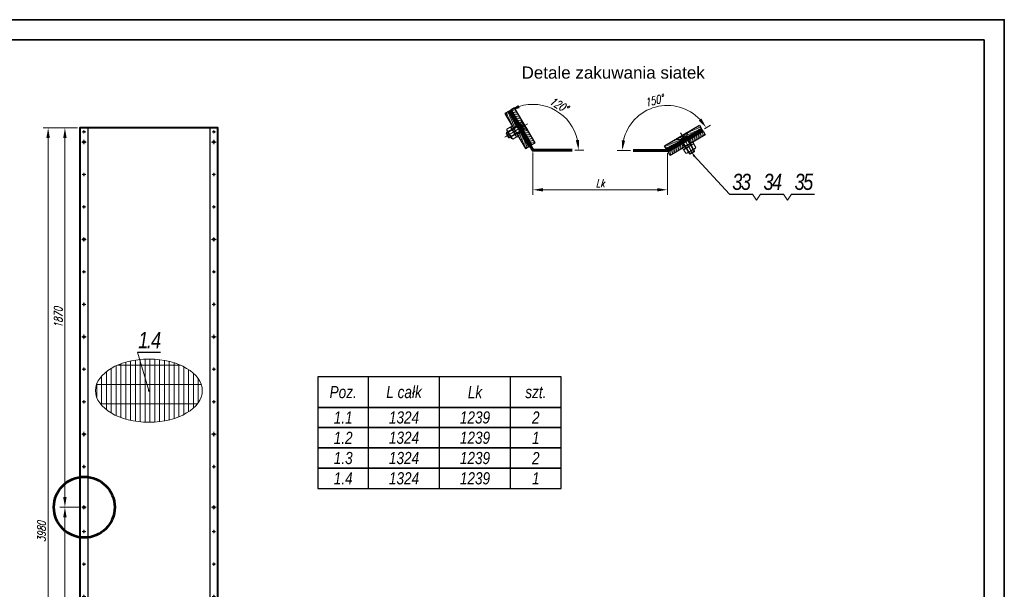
# Model space of a CAD drawing. Header units: millimetres. Extents: x -176817 to 571382, y -58489 to 156123.
# Tile 74 of 256: x -166443 to -161588, y 93975 to 96783. Entities that reach past the tile are written whole.
import ezdxf

# ---------------------------------------------------------------- set-up
doc = ezdxf.new("R2010")
doc.units = ezdxf.units.MM
doc.header["$LTSCALE"] = 0.2
for name, pattern in [('AM_ISO02W050', [7.5, 6, -1.5]), ('AM_ISO02W050x2', [3.75, 3, -0.75]), ('AM_ISO08W050', [18, 12, -1.5, 3, -1.5]), ('AM_ISO08W050x2', [9, 6, -0.75, 1.5, -0.75]), ('DASHDOT', [25.4, 12.7, -6.35, 0, -6.35]), ('HIDDEN', [9.525, 6.35, -3.175])]:
    doc.linetypes.add(name, pattern=pattern)
doc.layers.get('Defpoints').update_dxf_attribs({"lineweight": 13})
for name, color, linetype, lineweight in [('-A Siatka', 30, 'Continuous', 35), ('-AAA Cienka', 2, 'Continuous', 18), ('-AAA Kontur', 7, 'Continuous', 35), ('-AAA Opisy2', 71, 'Continuous', 18), ('-AAA Otw nowe 1', 64, 'DASHDOT', 18), ('-AAA Siatka', 20, 'Continuous', 40), ('-AAA Widok', 2, 'Continuous', 30), ('-AAA Wymiar', 1, 'Continuous', 18), ('AM_0N', 7, 'Continuous', 13), ('AM_3N', 6, 'AM_ISO02W050', 13), ('AM_4N', 3, 'Continuous', 13), ('AM_7', 4, 'AM_ISO08W050', 13), ('AM_7N', 4, 'AM_ISO08W050', 13), ('AM_8', 1, 'Continuous', 13)]:
    doc.layers.add(name, color=color, linetype=linetype, lineweight=lineweight)
doc.layers.get('-AAA Otw nowe 1').off()
doc.styles.add('Pozycja', font='ariali.ttf', dxfattribs={"width": 0.8})
doc.styles.add('Pozycja 2', font='ariali.ttf', dxfattribs={"width": 0.8})
doc.styles.get("Standard").update_dxf_attribs({"font": 'arial.ttf'})
doc.styles.add('WYMIARY', font='ROMANS.shx', dxfattribs={"width": 0.75, "oblique": 15})
doc.dimstyles.new('1 do 20', dxfattribs={"dimscale": 20, "dimtxt": 2, "dimasz": 2.5, "dimexe": 1.25, "dimexo": 0.625, "dimtad": 1, "dimdec": 1, "dimtxsty": 'WYMIARY', "dimcen": 2.5, "dimclrd": 256, "dimclre": 256, "dimclrt": 5, "dimadec": 0, "dimazin": 0, "dimtfac": 1, "dimtdec": 1, "dimtmove": 0, "dimatfit": 3, "dimfxl": 1.25, "dimlwd": -1, "dimlwe": -1, "dimarcsym": 0})
doc.dimstyles.new('1 do 5', dxfattribs={"dimscale": 5, "dimtxt": 2, "dimasz": 2.5, "dimexe": 1.25, "dimexo": 0.625, "dimtad": 1, "dimdec": 0, "dimtxsty": 'WYMIARY', "dimcen": 2.5, "dimclrd": 256, "dimclre": 256, "dimclrt": 2, "dimadec": 0, "dimazin": 0, "dimtfac": 1, "dimtdec": 0, "dimtmove": 0, "dimatfit": 3, "dimfxl": 1.25, "dimlwd": -1, "dimlwe": -1, "dimarcsym": 0})

# ---------------------------------------------------------------- blocks, each defined once
blk = doc.blocks.new('*U1058')
at = {"layer": 'AM_0N'}
for p, q in [((5.65, -1), (-5.65, -1)), ((-5.65, -1), (-5.65, -1.65)), ((5.65, -1.65), (-5.65, -1.65)), ((-5.65, -1.65), (-2.39, -4.91)), ((-3, -6.3), (-2.39, -5.69)), ((3, -6.3), (-3, -6.3)), ((-3, -20.39), (-3, -6.3)), ((2.39, -4.91), (-2.39, -4.91)), ((-2.39, -5.69), (-2.39, -4.91)), ((5.65, -1.65), (2.39, -4.91)), ((2.39, -5.69), (2.39, -4.91)), ((3, -6.3), (2.39, -5.69)), ((3, -20.39), (3, -6.3)), ((5.65, -1.65), (5.65, -1)), ((3, -20.39), (-3, -20.39)), ((-2.39, -21), (-3, -20.39)), ((-2.39, -21), (2.39, -21)), ((2.39, -21), (3, -20.39))]:
    blk.add_line(p, q, dxfattribs=at)
at = {"layer": 'AM_3N', "linetype": 'AM_ISO02W050x2'}
for p, q in [((-3.4, -1), (0, -5.36)), ((-0.71, -4.45), (-0.71, -1)), ((0.71, -4.45), (-0.71, -4.45)), ((3.4, -1), (0, -5.36)), ((0.71, -4.45), (0.71, -1))]:
    blk.add_line(p, q, dxfattribs=at)
at = {"layer": 'AM_4N'}
for p, q in [((-2.39, -5.69), (-2.39, -6.3)), ((-2.39, -6.3), (-2.39, -21)), ((2.39, -5.69), (2.39, -6.3)), ((2.39, -6.3), (2.39, -21))]:
    blk.add_line(p, q, dxfattribs=at)
at = {"layer": 'AM_7N', "linetype": 'AM_ISO08W050x2'}
blk.add_line((0, 2), (0, -24), dxfattribs=at)
blk = doc.blocks.new('*U1059')
at = {"layer": 'AM_0N'}
for p, q in [((6, -12), (-6, -12)), ((-6, -12), (-6, -13.6)), ((-6, -13.6), (6, -13.6)), ((6, -13.6), (6, -12))]:
    blk.add_line(p, q, dxfattribs=at)
at = {"layer": 'AM_7N', "linetype": 'AM_ISO08W050x2'}
blk.add_line((0, -16.6), (0, -9), dxfattribs=at)
blk = doc.blocks.new('*U1060')
at = {"layer": 'AM_0N'}
for p, q in [((-5.77, -14.36), (-4.45, -13.6)), ((-5.77, -14.36), (-5.77, -18.04)), ((-5.77, -18.04), (-4.45, -18.8)), ((4.45, -13.6), (-4.45, -13.6)), ((4.45, -18.8), (-4.45, -18.8)), ((-2.89, -14.36), (-2.89, -18.04)), ((2.89, -14.36), (2.89, -18.04)), ((5.78, -14.36), (4.45, -13.6)), ((5.78, -18.04), (4.45, -18.8)), ((5.78, -14.36), (5.78, -18.04))]:
    blk.add_line(p, q, dxfattribs=at)
for centre, radius, start, end in [((-4.33, -16.47), 2.55, 55.56153, 115.56153), ((-4.33, -15.93), 2.55, 244.43847, 304.43847), ((0, -23.46), 9.54, 72.38303, 107.61697), ((0, -8.94), 9.54, 252.38303, 287.61697), ((4.33, -16.47), 2.55, 64.43847, 124.43847), ((4.33, -15.93), 2.55, 235.56153, 295.56153)]:
    blk.add_arc(centre, radius, start, end, dxfattribs=at)
at = {"layer": 'AM_7N', "linetype": 'AM_ISO08W050x2'}
blk.add_line((0, -10.6), (0, -21.8), dxfattribs=at)
blk = doc.blocks.new('okucie')
at = {"layer": 'AM_8'}
h = blk.add_hatch(dxfattribs=at)
h.set_pattern_fill('ANSI31', color=256, scale=0.5, style=0)
h.set_pattern_definition([(45, (-21727.3335, 85443.8012), (-1.122532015, 1.122532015), [])])
h.paths.add_polyline_path([(-3.5, -5), (-3.5, -3.8), (-6.3, -1), (-20, -1), (-20, -5)])
h.paths.add_polyline_path([(20, -5), (20, -1), (6.3, -1), (3.5, -3.8), (3.5, -5)])
h = blk.add_hatch(dxfattribs=at)
h.set_pattern_fill('ANSI31', color=256, scale=0.5, angle=90, style=0)
h.set_pattern_definition([(135, (-21776.6445, 85446.8), (-1.122532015, -1.122532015), [])])
h.paths.add_polyline_path([(-3.5, -8), (-20, -8), (-20, -12), (-3.5, -12)])
h.paths.add_polyline_path([(20, -8), (3.5, -8), (3.5, -12), (6, -12), (20, -12)])
at = {"layer": '-AAA Widok'}
for p, q in [((-3.5, -3.8, 0), (3.5, -3.8, 0)), ((-3.5, -12, 0), (-3.5, -8)), ((3.5, -12, 0), (3.5, -8))]:
    blk.add_line(p, q, dxfattribs=at)
for points in [[(-20, -5), (20, -5), (20, -1), (-20, -1)], [(-20, -12), (20, -12), (20, -8), (-20, -8)]]:
    blk.add_lwpolyline(points, close=True, dxfattribs=at)
at = {"layer": '-AAA Widok', "elevation": 0}
blk.add_lwpolyline([(-20, -5), (20, -5), (20, -1), (-20, -1)], close=True, dxfattribs=at)
for points in [[(-6.3, -1), (-3.5, -3.8), (-3.5, -5)], [(6.3, -1), (3.5, -3.8), (3.5, -5)]]:
    blk.add_lwpolyline(points, dxfattribs=at)
at = {"layer": '-AAA Wymiar'}
for p, q in [((-20, -8), (-20, -5)), ((20, -8), (20, -5))]:
    blk.add_line(p, q, dxfattribs=at)
at = {"layer": 'AM_0N'}
for name in ['*U1058', '*U1059', '*U1060']:
    blk.add_blockref(name, (0, 0), dxfattribs=at)
blk = doc.blocks.new('*D169')
at = {"layer": '-AAA Wymiar', "transparency": 16777216}
blk.add_line((-163704.9, 96139.8), (-163661.8, 96139.8), dxfattribs=at)
blk.add_arc((-163912.3, 96139.8), 225.4, 12.735, 107.6674, dxfattribs=at)
for points in [[(-163977.3, 96347), (-163984.1, 96362.2), (-164026.3, 96334.2)], [(-163684.1, 96190.4), (-163700.7, 96188.5), (-163686.8, 96139.8)]]:
    blk.add_solid(points, dxfattribs=at)
at = {"layer": 'Defpoints', "color": 0, "transparency": 16777216}
for p in [(-164026.4, 96334.3, 0), (-163739.9, 96285.1), (-163912.3, 96139.8, 0), (-163912.3, 96139.8, 0), (-163717.4, 96139.8, 0)]:
    blk.add_point(p, dxfattribs=at)
at = {"layer": '-AAA Wymiar', "color": 5, "transparency": 16777216, "insert": (-163784.1, 96363.6), "char_height": 40, "attachment_point": 5, "rotation": 330.2012, "style": 'WYMIARY'}
blk.add_mtext('120°', dxfattribs=at)
blk = doc.blocks.new('*D170')
at = {"layer": '-AAA Wymiar', "transparency": 16777216}
for p, q in [((-163065.9, 96245.3), (-163036, 96262.9)), ((-163430.5, 96137.8), (-163496.4, 96137.8))]:
    blk.add_line(p, q, dxfattribs=at)
blk.add_arc((-163249.2, 96137.8), 222.2, 43.3247, 167.0776, dxfattribs=at)
for points in [[(-163080.9, 96295.2), (-163094.3, 96285.2), (-163057.6, 96250.2)], [(-163457.5, 96186.5), (-163474, 96188.4), (-163471.4, 96137.8)]]:
    blk.add_solid(points, dxfattribs=at)
at = {"layer": 'Defpoints', "color": 0, "transparency": 16777216}
for p in [(-163392.4, 96307.6), (-163076.7, 96239, 0), (-163418, 96137.8, 0), (-163249.2, 96137.8, 0), (-163249.2, 96137.8, 0)]:
    blk.add_point(p, dxfattribs=at)
at = {"layer": '-AAA Wymiar', "color": 5, "transparency": 16777216, "insert": (-163313.9, 96384.1), "char_height": 40, "attachment_point": 5, "rotation": 14.7083, "style": 'WYMIARY'}
blk.add_mtext('150°', dxfattribs=at)
blk = doc.blocks.new('*D210')
at = {"layer": '-AAA Wymiar', "transparency": 16777216}
for p, q in [((-163912.3, 96127.3), (-163912.3, 95919.3)), ((-163249.2, 96125.3), (-163249.2, 95919.3)), ((-163862.3, 95944.3), (-163299.2, 95944.3))]:
    blk.add_line(p, q, dxfattribs=at)
for points in [[(-163862.3, 95952.6), (-163862.3, 95935.9), (-163912.3, 95944.3)], [(-163299.2, 95952.6), (-163299.2, 95935.9), (-163249.2, 95944.3)]]:
    blk.add_solid(points, dxfattribs=at)
at = {"layer": 'Defpoints', "color": 0, "transparency": 16777216}
for p in [(-163912.3, 96139.8), (-163249.2, 96137.8), (-163249.2, 95944.3)]:
    blk.add_point(p, dxfattribs=at)
at = {"layer": '-AAA Wymiar', "color": 5, "transparency": 16777216, "insert": (-163580.7, 95976.8), "char_height": 40, "attachment_point": 5, "style": 'WYMIARY'}
blk.add_mtext('Lk', dxfattribs=at)
blk = doc.blocks.new('ZNAK SIATKI')
at = {"layer": 'AM_8'}
h = blk.add_hatch(dxfattribs=at)
h.set_pattern_fill('GRATE', color=256, scale=30, angle=90, style=0)
h.set_pattern_definition([(90, (54083.504, -85989.998), (-23.8125, 1e-15), []), (180, (54083.5, -85990), (-1e-14, -95.25), [])])
edge = h.paths.add_edge_path()
edge.add_ellipse((0, 0), major_axis=(-263.1, 0), ratio=0.591302, start_angle=0, end_angle=360)
at = {"layer": '-AAA Wymiar'}
blk.add_ellipse((0, 0, 0), major_axis=(-263.1, 0), ratio=0.591302, dxfattribs=at)
blk = doc.blocks.new('PŁ E-1')
at = {"layer": '-AAA Siatka'}
for p in [(20, -230), (20, -390), (20, -710), (20, -870), (20, -1190), (20, -1350), (20, -1670), (20, -1990), (20, -2150), (20, -2310), (20, -2630), (20, -2790), (20, -3110), (20, -3270), (20, -3590), (20, -3750)]:
    blk.add_point(p, dxfattribs=at)
at = {"layer": '-AAA Widok'}
blk.add_lwpolyline([(0, -3980), (40, -3980), (40, 0), (0, 0)], close=True, dxfattribs=at)
for centre, radius in [((20, -20), 3.5), ((20, -70), 5.5), ((20, -230), 3.5), ((20, -390), 3.5), ((20, -550), 5.5), ((20, -710), 3.5), ((20, -870), 3.5), ((20, -1030), 5.5), ((20, -1190), 3.5), ((20, -1350), 3.5), ((20, -1510), 5.5), ((20, -1670), 3.5), ((20, -1870, 0), 5.5), ((20, -1990), 3.5), ((20, -2150), 3.5), ((20, -2310), 3.5), ((20, -2470), 5.5), ((20, -2630), 3.5), ((20, -2790), 3.5), ((20, -2950), 5.5), ((20, -3110), 3.5), ((20, -3270), 3.5), ((20, -3430), 5.5), ((20, -3590), 3.5), ((20, -3750), 3.5), ((20, -3910), 5.5), ((20, -3960), 3.5)]:
    blk.add_circle(centre, radius, dxfattribs=at)
at = {"layer": 'AM_7', "linetype": 'AM_ISO08W050x2'}
for p, q in [((20, -20), (11.5, -20)), ((20, -20), (20, -11.5)), ((20, -20), (28.5, -20)), ((20, -20), (20, -28.5)), ((20, -70), (9, -70)), ((20, -70), (20, -59)), ((20, -70), (31, -70)), ((20, -70), (20, -81)), ((20, -230), (11.5, -230)), ((20, -230), (20, -221.5)), ((20, -230), (28.5, -230)), ((20, -230), (20, -238.5)), ((20, -390), (20, -381.5)), ((20, -390), (11.5, -390)), ((20, -390), (28.5, -390)), ((20, -390), (20, -398.5)), ((20, -550), (9, -550)), ((20, -550), (20, -539)), ((20, -550), (31, -550)), ((20, -550), (20, -561)), ((20, -710), (11.5, -710)), ((20, -710), (20, -701.5)), ((20, -710), (28.5, -710)), ((20, -710), (20, -718.5)), ((20, -870), (11.5, -870)), ((20, -870), (20, -861.5)), ((20, -870), (28.5, -870)), ((20, -870), (20, -878.5)), ((20, -1030), (20, -1019)), ((20, -1030), (9, -1030)), ((20, -1030), (31, -1030)), ((20, -1030), (20, -1041)), ((20, -1190), (11.5, -1190)), ((20, -1190), (20, -1181.5)), ((20, -1190), (28.5, -1190)), ((20, -1190), (20, -1198.5)), ((20, -1350), (11.5, -1350)), ((20, -1350), (20, -1341.5)), ((20, -1350), (28.5, -1350)), ((20, -1350), (20, -1358.5)), ((20, -1510), (20, -1499)), ((20, -1510), (9, -1510)), ((20, -1510), (31, -1510)), ((20, -1510), (20, -1521)), ((20, -1670), (11.5, -1670)), ((20, -1670), (20, -1661.5)), ((20, -1670), (28.5, -1670)), ((20, -1670), (20, -1678.5)), ((20, -1870, 0), (9, -1870, 0)), ((20, -1870, 0), (20, -1859, 0)), ((20, -1870, 0), (31, -1870, 0)), ((20, -1870, 0), (20, -1881, 0)), ((20, -1990), (11.5, -1990)), ((20, -1990), (20, -1981.5)), ((20, -1990), (28.5, -1990)), ((20, -1990), (20, -1998.5)), ((20, -2150), (11.5, -2150)), ((20, -2150), (20, -2141.5)), ((20, -2150), (28.5, -2150)), ((20, -2150), (20, -2158.5)), ((20, -2310), (11.5, -2310)), ((20, -2310), (20, -2301.5)), ((20, -2310), (28.5, -2310)), ((20, -2310), (20, -2318.5)), ((20, -2470), (9, -2470)), ((20, -2470), (20, -2459)), ((20, -2470), (31, -2470)), ((20, -2470), (20, -2481)), ((20, -2630), (20, -2621.5)), ((20, -2630), (11.5, -2630)), ((20, -2630), (28.5, -2630)), ((20, -2630), (20, -2638.5)), ((20, -2790), (11.5, -2790)), ((20, -2790), (20, -2781.5)), ((20, -2790), (28.5, -2790)), ((20, -2790), (20, -2798.5)), ((20, -2950), (9, -2950)), ((20, -2950), (20, -2939)), ((20, -2950), (31, -2950)), ((20, -2950), (20, -2961)), ((20, -3110), (20, -3101.5)), ((20, -3110), (11.5, -3110)), ((20, -3110), (28.5, -3110)), ((20, -3110), (20, -3118.5)), ((20, -3270), (11.5, -3270)), ((20, -3270), (20, -3261.5)), ((20, -3270), (28.5, -3270)), ((20, -3270), (20, -3278.5)), ((20, -3430), (9, -3430)), ((20, -3430), (20, -3419)), ((20, -3430), (31, -3430)), ((20, -3430), (20, -3441)), ((20, -3590), (11.5, -3590)), ((20, -3590), (20, -3581.5)), ((20, -3590), (28.5, -3590)), ((20, -3590), (20, -3598.5)), ((20, -3750), (11.5, -3750)), ((20, -3750), (20, -3741.5)), ((20, -3750), (28.5, -3750)), ((20, -3750), (20, -3758.5)), ((20, -3910), (9, -3910)), ((20, -3910), (20, -3899)), ((20, -3910), (31, -3910)), ((20, -3910), (20, -3921)), ((20, -3960), (11.5, -3960)), ((20, -3960), (20, -3951.5)), ((20, -3960), (28.5, -3960)), ((20, -3960), (20, -3968.5))]:
    blk.add_line(p, q, dxfattribs=at)
blk = doc.blocks.new('*D620')
at = {"layer": '-AAA Wymiar', "transparency": 16777216}
for p, q in [((-166149.5, 94379.7), (-166245.1, 94379.7)), ((-166220.1, 92319.7), (-166220.1, 94329.7)), ((-166158.5, 92269.7), (-166245.1, 92269.7))]:
    blk.add_line(p, q, dxfattribs=at)
for points in [[(-166228.5, 94329.7), (-166211.8, 94329.7), (-166220.1, 94379.7)], [(-166228.5, 92319.7), (-166211.8, 92319.7), (-166220.1, 92269.7)]]:
    blk.add_solid(points, dxfattribs=at)
at = {"layer": 'Defpoints', "color": 0, "transparency": 16777216}
for p in [(-166220.1, 94379.7), (-166137, 94379.7, 0), (-166146, 92269.7)]:
    blk.add_point(p, dxfattribs=at)
at = {"layer": '-AAA Wymiar', "color": 5, "transparency": 16777216, "insert": (-166252.6, 93324.7), "char_height": 40, "attachment_point": 5, "rotation": 90, "style": 'WYMIARY'}
blk.add_mtext('2110', dxfattribs=at)
blk = doc.blocks.new('*D621')
at = {"layer": '-AAA Wymiar', "transparency": 16777216}
for p, q in [((-166158.5, 96249.7), (-166245.1, 96249.7)), ((-166220.1, 94429.7), (-166220.1, 96199.7)), ((-166149.5, 94379.7), (-166245.1, 94379.7))]:
    blk.add_line(p, q, dxfattribs=at)
for points in [[(-166228.5, 96199.7), (-166211.8, 96199.7), (-166220.1, 96249.7)], [(-166228.5, 94429.7), (-166211.8, 94429.7), (-166220.1, 94379.7)]]:
    blk.add_solid(points, dxfattribs=at)
at = {"layer": 'Defpoints', "color": 0, "transparency": 16777216}
for p in [(-166220.1, 96249.7), (-166146, 96249.7), (-166137, 94379.7, 0)]:
    blk.add_point(p, dxfattribs=at)
at = {"layer": '-AAA Wymiar', "color": 5, "transparency": 16777216, "insert": (-166252.6, 95314.7), "char_height": 40, "attachment_point": 5, "rotation": 90, "style": 'WYMIARY'}
blk.add_mtext('1870', dxfattribs=at)
blk = doc.blocks.new('*D622')
at = {"layer": '-AAA Wymiar', "transparency": 16777216}
for p, q in [((-166158.5, 96249.7), (-166327.9, 96249.7)), ((-166302.9, 96199.7), (-166302.9, 92319.7)), ((-166158.5, 92269.7), (-166327.9, 92269.7))]:
    blk.add_line(p, q, dxfattribs=at)
for points in [[(-166311.3, 96199.7), (-166294.6, 96199.7), (-166302.9, 96249.7)], [(-166311.3, 92319.7), (-166294.6, 92319.7), (-166302.9, 92269.7)]]:
    blk.add_solid(points, dxfattribs=at)
at = {"layer": 'Defpoints', "color": 0, "transparency": 16777216}
for p in [(-166146, 96249.7), (-166302.9, 92269.7), (-166146, 92269.7)]:
    blk.add_point(p, dxfattribs=at)
at = {"layer": '-AAA Wymiar', "color": 5, "transparency": 16777216, "insert": (-166335.4, 94259.7), "char_height": 40, "attachment_point": 5, "rotation": 90, "style": 'WYMIARY'}
blk.add_mtext('3980', dxfattribs=at)

msp = doc.modelspace()

# ---------------------------------------------------------------- linework, layer by layer
at = {"layer": '-A Siatka', "linetype": 'HIDDEN', "const_width": 15}
for points in [[(-163717.3676, 96139.7795), (-163912.2558, 96139.7795), (-164026.3932, 96334.303)], [(-163076.7116, 96239.0013), (-163249.2112, 96137.787), (-163418.0429, 96137.787)]]:
    msp.add_lwpolyline(points, dxfattribs=at)
at = {"layer": '-AAA Kontur'}
for points in [[(-169727.5968, 91102.5045), (-161587.5968, 91102.5045), (-161587.5968, 96782.5045), (-169727.5968, 96782.5045)], [(-169627.5968, 91202.5045), (-161687.5968, 91202.5045), (-161687.5968, 96682.5045), (-169627.5968, 96682.5045)]]:
    msp.add_lwpolyline(points, close=True, dxfattribs=at)
at = {"layer": '-AAA Siatka'}
msp.add_lwpolyline([(-166146.0457, 92269.6731), (-165465.556, 92269.6731), (-165465.556, 96249.6731), (-166146.0457, 96249.6731)], close=True, dxfattribs=at)
at = {"layer": '-AAA Widok'}
for p, q in [((-162943.5699, 95922.3089), (-162830.0855, 95922.3089)), ((-162790.0855, 95922.3089), (-162676.6011, 95922.3089)), ((-162636.6011, 95922.3089), (-162523.1167, 95922.3089)), ((-165862.5431, 95143.6802), (-165749.0586, 95143.6802)), ((-164722.7861, 94871.9639), (-164722.7861, 95021.9639)), ((-164722.7861, 94871.9639), (-164722.7861, 95021.9639)), ((-164372.7861, 94871.9639), (-164372.7861, 95021.9639)), ((-164372.7861, 94871.9639), (-164372.7861, 95021.9639)), ((-164022.7861, 94871.9639), (-164022.7861, 95021.9639)), ((-164022.7861, 94871.9639), (-164022.7861, 95021.9639)), ((-164722.7861, 94771.9639), (-164722.7861, 94871.9639)), ((-164372.7861, 94771.9639), (-164372.7861, 94871.9639)), ((-164022.7861, 94771.9639), (-164022.7861, 94871.9639)), ((-164722.7861, 94671.9639), (-164722.7861, 94771.9639)), ((-164372.7861, 94671.9639), (-164372.7861, 94771.9639)), ((-164022.7861, 94671.9639), (-164022.7861, 94771.9639)), ((-164722.7861, 94571.9639), (-164722.7861, 94671.9639)), ((-164372.7861, 94571.9639), (-164372.7861, 94671.9639)), ((-164022.7861, 94571.9639), (-164022.7861, 94671.9639)), ((-164722.7861, 94471.9639), (-164722.7861, 94571.9639)), ((-164372.7861, 94471.9639), (-164372.7861, 94571.9639)), ((-164022.7861, 94471.9639), (-164022.7861, 94571.9639))]:
    msp.add_line(p, q, dxfattribs=at)
for points in [[(-164972.7861, 94871.9639), (-163772.7861, 94871.9639), (-163772.7861, 95021.9639), (-164972.7861, 95021.9639)], [(-164972.7861, 94871.9639), (-163772.7861, 94871.9639), (-163772.7861, 95021.9639), (-164972.7861, 95021.9639)], [(-164972.7861, 94771.9639), (-163772.7861, 94771.9639), (-163772.7861, 94871.9639), (-164972.7861, 94871.9639)], [(-164972.7861, 94671.9639), (-163772.7861, 94671.9639), (-163772.7861, 94771.9639), (-164972.7861, 94771.9639)], [(-164972.7861, 94571.9639), (-163772.7861, 94571.9639), (-163772.7861, 94671.9639), (-164972.7861, 94671.9639)], [(-164972.7861, 94471.9639), (-163772.7861, 94471.9639), (-163772.7861, 94571.9639), (-164972.7861, 94571.9639)]]:
    msp.add_lwpolyline(points, close=True, dxfattribs=at)
at = {"layer": '-AAA Widok', "color": 1, "lineweight": 53}
msp.add_circle((-166124.5457, 94379.9708, 0), 150, dxfattribs=at)

# ---------------------------------------------------------------- block references
at = {"layer": '-AAA Otw nowe 1'}
msp.add_blockref('ZNAK SIATKI', (-165805.8009, 94954.3097), dxfattribs=at)
at = {"layer": '-AAA Siatka'}
for p in [(-166145.9702, 96249.6731), (-165505.556, 96249.6731)]:
    msp.add_blockref('PŁ E-1', p, dxfattribs=at)
at = {"layer": '-AAA Widok', "color": 42}
for p, xscale, yscale, zscale, rotation in [((-163947.7579, 96264.4995, 0), 4.999999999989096, 4.999999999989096, 4.999999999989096, 300.4024510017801), ((-163179.4064, 96216.4224, 0), -4.999999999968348, 5, 5, 30.40245100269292)]:
    msp.add_blockref('okucie', p, dxfattribs=dict(at, xscale=xscale, yscale=yscale, zscale=zscale, rotation=rotation))

# ---------------------------------------------------------------- texts
at = {"layer": '-AAA Opisy2', "insert": (-163968.2415, 96551.9599), "char_height": 60, "width": 1395.235839, "attachment_point": 1}
msp.add_mtext('Detale zakuwania siatek', dxfattribs=at)
at = {"layer": '-AAA Widok', "char_height": 60, "attachment_point": 5, "style": 'Pozycja'}
for s, insert, width in [('Poz.', (-164847.7861, 94946.9639), 250), ('L całk', (-164547.7861, 94946.9639), 350), ('Lk', (-164197.7861, 94946.9639), 350), ('szt.', (-163897.7861, 94946.9639), 250), ('1.1', (-164847.7861, 94821.9639), 250), ('1324', (-164547.7861, 94821.9639), 350), ('1239', (-164197.7861, 94821.9639), 350), ('2', (-163897.7861, 94821.9639), 250), ('1.2', (-164847.7861, 94721.9639), 250), ('1324', (-164547.7861, 94721.9639), 350), ('1239', (-164197.7861, 94721.9639), 350), ('1', (-163897.7861, 94721.9639), 250), ('1.3', (-164847.7861, 94621.9639), 250), ('1324', (-164547.7861, 94621.9639), 350), ('1239', (-164197.7861, 94621.9639), 350), ('2', (-163897.7861, 94621.9639), 250), ('1.4', (-164847.7861, 94521.9639), 250), ('1324', (-164547.7861, 94521.9639), 350), ('1239', (-164197.7861, 94521.9639), 350), ('1', (-163897.7861, 94521.9639), 250)]:
    msp.add_mtext(s, dxfattribs=dict(at, insert=insert, width=width))

# ---------------------------------------------------------------- dimensions: what is measured, and where the dimension line sits
at = {"layer": '-AAA Wymiar', "color": 42}
dim = msp.add_angular_dim_2l(base=(-163739.9161, 96285.0786), line1=((-163912.2558, 96139.7795), (-164026.3932, 96334.303)), line2=((-163717.3676, 96139.7795), (-163912.2558, 96139.7795)), dimstyle='1 do 20', dxfattribs=at)
dim.commit()
dim.dimension.update_dxf_attribs({"geometry": '*D169', "text_midpoint": (-163784.0826, 96363.5936, 0)})
dim = msp.add_angular_dim_2l(base=(-163392.4123, 96307.6384), line1=((-163076.7116, 96239.0013), (-163249.2112, 96137.787)), line2=((-163249.2112, 96137.787), (-163418.0429, 96137.787)), dimstyle='1 do 20', dxfattribs=at)
dim.commit()
dim.dimension.update_dxf_attribs({"geometry": '*D170', "text_midpoint": (-163305.6179, 96352.6691, 0), "dimtype": 162})
at = {"layer": '-AAA Wymiar'}
for base, p1, p2, picture, middle in [((-166302.9453, 92269.6731), (-166145.9702, 96249.6731), (-166145.9702, 92269.6731), '*D622', (-166335.4453, 94259.6731)), ((-166220.118, 94379.6731), (-166145.9702, 92269.6731), (-166136.9702, 94379.6731, 0), '*D620', (-166252.618, 93324.6731))]:
    dim = msp.add_linear_dim(base=base, p1=p1, p2=p2, angle=90, dimstyle='1 do 20', dxfattribs=at)
    dim.commit()
    dim.dimension.update_dxf_attribs({"geometry": picture, "text_midpoint": middle})
dim = msp.add_linear_dim(base=(-166220.118, 96249.6731), p1=(-166136.9702, 94379.6731, 0), p2=(-166146.0457, 96249.6731), angle=90, dimstyle='1 do 20', override={"dimtmove": 1}, dxfattribs=at)
dim.commit()
dim.dimension.update_dxf_attribs({"geometry": '*D621', "text_midpoint": (-166252.618, 95314.6731)})
dim = msp.add_linear_dim(base=(-163249.2112, 95944.266), p1=(-163912.2558, 96139.7795), p2=(-163249.2112, 96137.787), text='Lk', dimstyle='1 do 20', dxfattribs=at)
dim.commit()
dim.dimension.update_dxf_attribs({"geometry": '*D210', "text_midpoint": (-163580.7335, 95976.766)})

# ---------------------------------------------------------------- leaders
at = {"layer": '-AAA Cienka'}
for points in [[(-163118.6811, 96112.9288), (-162943.5699, 95922.3089), (-162830.0855, 95922.3089)], [(-165805.8009, 94954.3097), (-165862.5431, 95143.6802), (-165749.0586, 95143.6802)]]:
    msp.add_leader(points, dimstyle='1 do 5', override={"dimasz": 2, "dimgap": 0.625, "dimtad": 0, "dimldrblk": 'Dot'}, dxfattribs=at)

# ---------------------------------------------------------------- next in the draw order: texts
at = {"layer": '-AAA Widok', "char_height": 80, "width": 113.484404, "attachment_point": 8, "style": 'Pozycja 2', "bg_fill": 3, "box_fill_scale": 1, "bg_fill_color": 256, "bg_fill_transparency": 3936642}
for s, insert in [('{\\T0.85;33}', (-162886.8277, 95942.3089)), ('{\\T0.85;1.4}', (-165805.8009, 95163.6802))]:
    msp.add_mtext(s, dxfattribs=dict(at, insert=insert))

# ---------------------------------------------------------------- next in the draw order: linework, layer by layer
at = {"layer": '-AAA Wymiar'}
msp.add_lwpolyline([(-162830.0855, 95922.3089), (-162810.0855, 95892.3089), (-162790.0855, 95922.3089)], dxfattribs=at)

# ---------------------------------------------------------------- next in the draw order: texts
at = {"layer": '-AAA Widok', "insert": (-162733.3433, 95942.3089), "char_height": 80, "width": 113.484404, "attachment_point": 8, "style": 'Pozycja 2', "bg_fill": 3, "box_fill_scale": 1, "bg_fill_color": 256, "bg_fill_transparency": 3936642}
msp.add_mtext('{\\T0.85;34}', dxfattribs=at)

# ---------------------------------------------------------------- next in the draw order: linework, layer by layer
at = {"layer": '-AAA Wymiar'}
msp.add_lwpolyline([(-162676.6011, 95922.3089), (-162656.6011, 95892.3089), (-162636.6011, 95922.3089)], dxfattribs=at)

# ---------------------------------------------------------------- next in the draw order: texts
at = {"layer": '-AAA Widok', "insert": (-162579.8589, 95942.3089), "char_height": 80, "width": 113.484404, "attachment_point": 8, "style": 'Pozycja 2', "bg_fill": 3, "box_fill_scale": 1, "bg_fill_color": 256, "bg_fill_transparency": 3936642}
msp.add_mtext('{\\T0.85;35}', dxfattribs=at)

doc.saveas('drawing.dxf')
